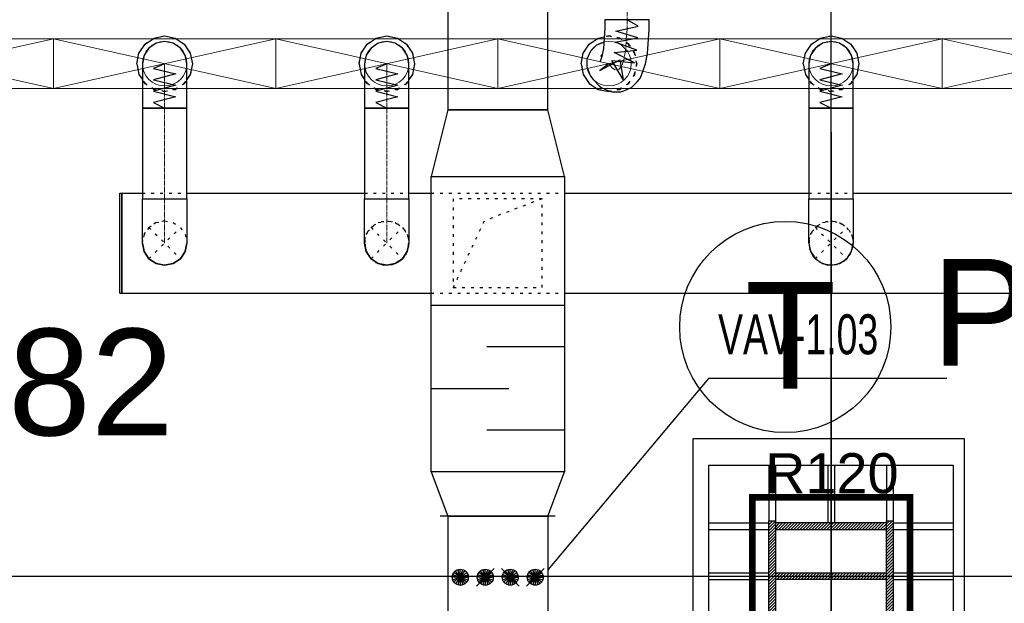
# Model space of a CAD drawing. Header units: centimetres. Extents: x -149939 to 48626, y -46000 to 152985.
# Tile 104 of 256: x -50192 to -45760, y 77978 to 80606. Entities that reach past the tile are written whole.
import ezdxf

# ---------------------------------------------------------------- set-up
doc = ezdxf.new("R2010")
doc.units = ezdxf.units.CM
doc.header["$LTSCALE"] = 50
for name, pattern in [('CADVENT_CENTERLINE', [9.9, 7.4, -1, 0.5, -1]), ('CADVENT_HIDDEN', [0.8, 0.25, -0.55]), ('Osie rzutów$0$DASHDOT2', [12.7, 6.35, -3.175, 0, -3.175])]:
    doc.linetypes.add(name, pattern=pattern)
for name, color, linetype in [('01-103-Went PP_poziom-0_5$0$L_Nawiew', 7, 'Continuous'), ('bgde-nawiewDETAILS', 1, 'Continuous'), ('bgde-nawiewEXP', 7, 'Continuous'), ('bgde-nawiewHIDDEN', 250, 'Continuous'), ('bgde_redukcja', 250, 'Continuous'), ('bgde_tlumik', 7, 'Continuous'), ('bgde_VAV', 7, 'Continuous'), ('Kondygnacja  -0_5$0$ARCH_INFO_ODPORNOŚĆ OGNIOWA', 8, 'Continuous'), ('Kondygnacja  -0_5$0$ARCH_KONSTRUKCJA_NIEWIDOCZNA', 8, 'Continuous'), ('Kondygnacja  -0_5$0$ARCH_OKŁADZINA', 8, 'Continuous'), ('Kondygnacja  -0_5$0$ARCH_SŁUPY', 8, 'Continuous'), ('Osie rzutów$0$ARCH_INFO_OSIE_IST', 8, 'Osie rzutów$0$DASHDOT2'), ('Osie rzutów$0$ARCH_INFO_OSIE_OPISY_IST', 8, 'Continuous')]:
    doc.layers.add(name, color=color, linetype=linetype)
for name, color, linetype, lineweight in [('bgde-nawiewCEN', 7, 'Continuous', 13), ('bgde_nawiewnik', 11, 'Continuous', 5), ('RFCU', 6, 'Continuous', 30)]:
    doc.layers.add(name, color=color, linetype=linetype, lineweight=lineweight)
doc.styles.add('Arial', font='ARIAL.TTF')
doc.styles.add('Kondygnacja  -0_5$0$Arial', font='ARIAL.TTF')
pattern_1 = [(135, (5000, -9860), (-0.67351921, -0.67351921), [])]

# ---------------------------------------------------------------- blocks, each defined once
blk = doc.blocks.new('Osie rzutów')
at = {"layer": 'Osie rzutów$0$ARCH_INFO_OSIE_IST', "ltscale": 10}
for p, q in [((7460, 12255), (7460, 15006.6)), ((7460, 12510), (7460, 4623.26)), ((4436.04, 12310), (13655, 12310))]:
    blk.add_line(p, q, dxfattribs=at)
blk = doc.blocks.new('Kondygnacja  -0_5$0$słup 100x110')
at = {"layer": 'Kondygnacja  -0_5$0$ARCH_SŁUPY', "lineweight": 30}
h = blk.add_hatch(dxfattribs=at)
h.set_pattern_fill('ANSI31', color=256, scale=0.3, angle=90, style=0)
h.set_pattern_definition(pattern_1)
h.paths.add_polyline_path([(25, 25), (25, 28), (-25, 28), (-25, 25)])
h = blk.add_hatch(dxfattribs=at)
h.set_pattern_fill('ANSI31', color=256, scale=0.3, angle=90, style=0)
h.set_pattern_definition(pattern_1)
h.paths.add_polyline_path([(-21, 25), (-24, 25), (-24, -25), (-21, -25)])
h = blk.add_hatch(dxfattribs=at)
h.set_pattern_fill('ANSI31', color=256, scale=0.3, angle=90, style=0)
h.set_pattern_definition(pattern_1)
h.paths.add_polyline_path([(1.5, 25), (-1.5, 25), (-1.5, -25), (1.5, -25)])
h = blk.add_hatch(dxfattribs=at)
h.set_pattern_fill('ANSI31', color=256, scale=0.3, angle=90, style=0)
h.set_pattern_definition(pattern_1)
h.paths.add_polyline_path([(24, 25), (21, 25), (21, -25), (24, -25)])
h = blk.add_hatch(dxfattribs=at)
h.set_pattern_fill('ANSI31', color=256, scale=0.3, angle=90, style=0)
h.set_pattern_definition(pattern_1)
h.paths.add_polyline_path([(25, -28), (25, -25), (-25, -25), (-25, -28)])
at = {"layer": 'Kondygnacja  -0_5$0$ARCH_KONSTRUKCJA_NIEWIDOCZNA'}
blk.add_lwpolyline([(-50, 55), (50, 55), (50, -55), (-50, -55)], close=True, dxfattribs=at)
for points in [[(-24, 28), (-24, 55)], [(-21, 28), (-21, 55)], [(-1.5, 28), (-1.5, 55)], [(1.5, 28), (1.5, 55)], [(21, 28), (21, 55)], [(24, 28), (24, 55)], [(-50, 28), (-25, 28)], [(25, 28), (50, 28)], [(-50, 25), (-25, 25)], [(25, 25), (50, 25)], [(-50, 1.5), (-24, 1.5)], [(24, 1.49), (50, 1.49)], [(-50, -1.5), (-24, -1.5)], [(24, -1.5), (50, -1.5)], [(-50, -25), (-25, -25)], [(25, -25), (50, -25)], [(-50, -28), (-25, -28)], [(-24, -55), (-24, -28)], [(-21, -55), (-21, -28)], [(-1.5, -55), (-1.5, -28)], [(1.5, -55), (1.5, -28)], [(21, -55), (21, -28)], [(24, -55), (24, -28)], [(25, -28), (50, -28)]]:
    blk.add_lwpolyline(points, dxfattribs=at)
at = {"layer": 'Kondygnacja  -0_5$0$ARCH_SŁUPY', "lineweight": 30}
for p, q in [((-1.5, -25), (-1.5, 25)), ((1.5, 25), (1.5, -25))]:
    blk.add_line(p, q, dxfattribs=at)
at = {"layer": 'Kondygnacja  -0_5$0$ARCH_SŁUPY', "const_width": 3}
blk.add_lwpolyline([(-35.5, -35.5), (-35.5, 35.5), (32, 35.5), (32, -35.5)], close=True, dxfattribs=at)
at = {"layer": 'Kondygnacja  -0_5$0$ARCH_SŁUPY', "lineweight": 30}
for points in [[(-25, 25), (-25, 28), (25, 28), (25, 25)], [(-25, -28), (-25, -25), (25, -25), (25, -28)]]:
    blk.add_lwpolyline(points, close=True, dxfattribs=at)
for points in [[(-24, 25), (-24, -25)], [(-21, -25), (-21, 25)], [(21, 25), (21, -25)], [(24, -25), (24, 25)]]:
    blk.add_lwpolyline(points, dxfattribs=at)
blk = doc.blocks.new('03')
at = {"layer": 'bgde_redukcja', "color": 3}
blk.add_line((-48265.2, 78370.7), (-47815.2, 78370.7), dxfattribs=at)
at = {"layer": 'bgde_VAV', "color": 3, "linetype": 'Continuous', "lineweight": -2}
for p, q in [((-48265.2, 78370.7), (-48298.9, 78370.7)), ((-47815.2, 78370.7), (-48265.2, 78370.7)), ((-47781.4, 78370.7), (-47815.2, 78370.7)), ((-48298.9, 77820.7), (-48265.2, 77820.7)), ((-48265.2, 77820.7), (-47815.2, 77820.7)), ((-47815.2, 77820.7), (-47781.4, 77820.7))]:
    blk.add_line(p, q, dxfattribs=at)
at = {"layer": 'bgde_VAV', "color": 3, "linetype": 'ByBlock', "lineweight": -2}
for p, q in [((-48265.2, 78370.7), (-48265.2, 77820.7)), ((-47815.2, 78370.7), (-47815.2, 77820.7))]:
    blk.add_line(p, q, dxfattribs=at)
at = {"layer": 'bgde_VAV', "color": 3, "linetype": 'Continuous', "lineweight": -3}
for p, q in [((-48208.9, 78095.7), (-48243.2, 78106.8)), ((-48208.9, 78095.7), (-48238, 78116.9)), ((-48208.9, 78095.7), (-48230.1, 78124.8)), ((-48208.9, 78095.7), (-48220, 78129.9)), ((-48208.9, 78095.7), (-48208.9, 78131.7)), ((-48208.9, 78095.7), (-48197.8, 78129.9)), ((-48208.9, 78095.7), (-48187.8, 78124.8)), ((-48208.9, 78095.7), (-48179.8, 78116.9)), ((-48208.9, 78095.7), (-48174.7, 78106.8)), ((-48056.6, 78135.5), (-48136.2, 78055.9)), ((-48096.4, 78095.7), (-48130.7, 78106.8)), ((-48096.4, 78095.7), (-48125.5, 78116.9)), ((-48096.4, 78095.7), (-48117.6, 78124.8)), ((-48096.4, 78095.7), (-48107.5, 78129.9)), ((-48096.4, 78095.7), (-48096.4, 78131.7)), ((-48096.4, 78095.7), (-48085.3, 78129.9)), ((-48096.4, 78095.7), (-48075.3, 78124.8)), ((-48096.4, 78095.7), (-48067.3, 78116.9)), ((-48096.4, 78095.7), (-48062.2, 78106.8)), ((-47944.1, 78055.9), (-48023.7, 78135.5)), ((-47983.9, 78095.7), (-48018.2, 78106.8)), ((-47983.9, 78095.7), (-48013, 78116.9)), ((-47983.9, 78095.7), (-48005.1, 78124.8)), ((-47983.9, 78095.7), (-47995, 78129.9)), ((-47983.9, 78095.7), (-47983.9, 78131.7)), ((-47983.9, 78095.7), (-47972.8, 78129.9)), ((-47983.9, 78095.7), (-47962.8, 78124.8)), ((-47983.9, 78095.7), (-47954.8, 78116.9)), ((-47983.9, 78095.7), (-47949.7, 78106.8)), ((-47831.6, 78135.5), (-47911.2, 78055.9)), ((-47871.4, 78095.7), (-47905.7, 78106.8)), ((-47871.4, 78095.7), (-47900.5, 78116.9)), ((-47871.4, 78095.7), (-47892.6, 78124.8)), ((-47871.4, 78095.7), (-47882.5, 78129.9)), ((-47871.4, 78095.7), (-47871.4, 78131.7)), ((-47871.4, 78095.7), (-47860.3, 78129.9)), ((-47871.4, 78095.7), (-47850.3, 78124.8)), ((-47871.4, 78095.7), (-47842.3, 78116.9)), ((-47871.4, 78095.7), (-47837.2, 78106.8)), ((-48208.9, 78095.7), (-48244.9, 78095.7)), ((-48208.9, 78095.7), (-48243.2, 78084.6)), ((-48208.9, 78095.7), (-48238, 78074.5)), ((-48208.9, 78095.7), (-48230.1, 78066.6)), ((-48208.9, 78095.7), (-48220, 78061.5)), ((-48208.9, 78095.7), (-48174.7, 78084.6)), ((-48208.9, 78095.7), (-48179.8, 78074.5)), ((-48208.9, 78095.7), (-48187.8, 78066.6)), ((-48208.9, 78095.7), (-48197.8, 78061.5)), ((-48208.9, 78095.7), (-48208.9, 78059.7)), ((-48208.9, 78095.7), (-48172.9, 78095.7)), ((-48096.4, 78095.7), (-48132.4, 78095.7)), ((-48096.4, 78095.7), (-48130.7, 78084.6)), ((-48096.4, 78095.7), (-48125.5, 78074.5)), ((-48096.4, 78095.7), (-48117.6, 78066.6)), ((-48096.4, 78095.7), (-48107.5, 78061.5)), ((-48096.4, 78095.7), (-48062.2, 78084.6)), ((-48096.4, 78095.7), (-48067.3, 78074.5)), ((-48096.4, 78095.7), (-48075.3, 78066.6)), ((-48096.4, 78095.7), (-48085.3, 78061.5)), ((-48096.4, 78095.7), (-48096.4, 78059.7)), ((-48096.4, 78095.7), (-48060.4, 78095.7)), ((-47983.9, 78095.7), (-48019.9, 78095.7)), ((-47983.9, 78095.7), (-48018.2, 78084.6)), ((-47983.9, 78095.7), (-48013, 78074.5)), ((-47983.9, 78095.7), (-48005.1, 78066.6)), ((-47983.9, 78095.7), (-47995, 78061.5)), ((-47983.9, 78095.7), (-47949.7, 78084.6)), ((-47983.9, 78095.7), (-47954.8, 78074.5)), ((-47983.9, 78095.7), (-47962.8, 78066.6)), ((-47983.9, 78095.7), (-47972.8, 78061.5)), ((-47983.9, 78095.7), (-47983.9, 78059.7)), ((-47983.9, 78095.7), (-47947.9, 78095.7)), ((-47871.4, 78095.7), (-47907.4, 78095.7)), ((-47871.4, 78095.7), (-47905.7, 78084.6)), ((-47871.4, 78095.7), (-47900.5, 78074.5)), ((-47871.4, 78095.7), (-47892.6, 78066.6)), ((-47871.4, 78095.7), (-47882.5, 78061.5)), ((-47871.4, 78095.7), (-47837.2, 78084.6)), ((-47871.4, 78095.7), (-47842.3, 78074.5)), ((-47871.4, 78095.7), (-47850.3, 78066.6)), ((-47871.4, 78095.7), (-47860.3, 78061.5)), ((-47871.4, 78095.7), (-47871.4, 78059.7)), ((-47871.4, 78095.7), (-47835.4, 78095.7))]:
    blk.add_line(p, q, dxfattribs=at)
for centre in [(-48208.9, 78095.7), (-48096.4, 78095.7), (-47983.9, 78095.7), (-47871.4, 78095.7)]:
    blk.add_ellipse(centre, major_axis=(0, 36), ratio=1, start_param=-1.570796, end_param=4.712389, dxfattribs=at)
blk = doc.blocks.new('A$C066D7839')
at = {"layer": 'bgde_nawiewnik', "color": 7}
for p, q in [((-50, -11.15), (-50, 11.15)), ((-50, 11.15), (50, 11.15)), ((-50, -11.15), (50, 11.15)), ((50, -11.15), (-50, 11.15)), ((50, 11.15), (50, -11.15)), ((50, -11.15), (-50, -11.15))]:
    blk.add_line(p, q, dxfattribs=at)
blk.add_circle((0, 0), 10, dxfattribs=at)
blk = doc.blocks.new('t3')
at = {"layer": 'bgde_tlumik'}
for p, q in [((-47740.2, 79133.2), (-48090.2, 79133.2)), ((-48340.2, 78945.7), (-47990.2, 78945.7)), ((-47740.2, 78758.2), (-48090.2, 78758.2))]:
    blk.add_line(p, q, dxfattribs=at)
blk.add_lwpolyline([(-47740.2, 78570.7), (-48340.2, 78570.7), (-48340.2, 79320.7), (-47740.2, 79320.7)], close=True, dxfattribs=at)

msp = doc.modelspace()

# ---------------------------------------------------------------- linework, layer by layer
at = {"layer": 'bgde-nawiewCEN', "linetype": 'CADVENT_CENTERLINE', "ltscale": 0.06}
for p, q in [((-47458.102, 81655.114, 359.822), (-47458.102, 80605.742, 359.822)), ((-47458.102, 80605.742, 359.822), (-47458.102, 80565.402, 359.822)), ((-47458.102, 80565.402, 359.822), (-47465.233, 80465.246, 359.822)), ((-47465.233, 80465.246, 359.822), (-47473.039, 80423.519, 359.822)), ((-49539.917, 80406.384, 359.822), (-49539.917, 80407.586, 359.822)), ((-49539.917, 80403.529, 359.822), (-49539.917, 80406.384, 359.822)), ((-48539.917, 80406.384, 359.822), (-48539.917, 80407.586, 359.822)), ((-48539.917, 80403.529, 359.822), (-48539.917, 80406.384, 359.822)), ((-47532.787, 80397.472, 359.822), (-47539.917, 80407.586, 359.822)), ((-47473.039, 80423.519, 359.822), (-47482.69, 80397.103, 359.822)), ((-46539.917, 80406.384, 359.822), (-46539.917, 80407.586, 359.822)), ((-46539.917, 80403.529, 359.822), (-46539.917, 80406.384, 359.822)), ((-49539.917, 80397.969, 359.822), (-49539.917, 80403.529, 359.822)), ((-49539.917, 80388.803, 359.822), (-49539.917, 80397.969, 359.822)), ((-49539.917, 80375.129, 359.822), (-49539.917, 80388.803, 359.822)), ((-49539.917, 80356.045, 359.822), (-49539.917, 80375.129, 359.822)), ((-48539.917, 80397.969, 359.822), (-48539.917, 80403.529, 359.822)), ((-48539.917, 80388.803, 359.822), (-48539.917, 80397.969, 359.822)), ((-48539.917, 80375.129, 359.822), (-48539.917, 80388.803, 359.822)), ((-48539.917, 80356.045, 359.822), (-48539.917, 80375.129, 359.822)), ((-47524.98, 80388.996, 359.822), (-47532.787, 80397.472, 359.822)), ((-47515.33, 80381.944, 359.822), (-47524.98, 80388.996, 359.822)), ((-47504.573, 80379.093, 359.822), (-47515.33, 80381.944, 359.822)), ((-47493.447, 80383.22, 359.822), (-47504.573, 80379.093, 359.822)), ((-47482.69, 80397.103, 359.822), (-47493.447, 80383.22, 359.822)), ((-46539.917, 80397.969, 359.822), (-46539.917, 80403.529, 359.822)), ((-46539.917, 80388.803, 359.822), (-46539.917, 80397.969, 359.822)), ((-46539.917, 80375.129, 359.822), (-46539.917, 80388.803, 359.822)), ((-46539.917, 80356.045, 359.822), (-46539.917, 80375.129, 359.822)), ((-49539.917, 80330.651, 359.822), (-49539.917, 80356.045, 359.822)), ((-49539.917, 80298.044, 359.822), (-49539.917, 80330.651, 359.822)), ((-48539.917, 80330.651, 359.822), (-48539.917, 80356.045, 359.822)), ((-48539.917, 80298.044, 359.822), (-48539.917, 80330.651, 359.822)), ((-46539.917, 80330.651, 359.822), (-46539.917, 80356.045, 359.822)), ((-46539.917, 80298.044, 359.822), (-46539.917, 80330.651, 359.822)), ((-49539.917, 80232.454, 359.822), (-49539.917, 80298.044, 359.822)), ((-48539.917, 80232.454, 359.822), (-48539.917, 80298.044, 359.822)), ((-46539.917, 80232.454, 359.822), (-46539.917, 80298.044, 359.822)), ((-49539.917, 80207.586, 359.822), (-49539.917, 80232.454, 359.822)), ((-48539.917, 80207.586, 359.822), (-48539.917, 80232.454, 359.822)), ((-46539.917, 80207.586, 359.822), (-46539.917, 80232.454, 359.822)), ((-49539.917, 79800.007), (-49539.917, 80207.586, 359.822)), ((-48539.917, 79800.007), (-48539.917, 80207.586, 359.822)), ((-46539.917, 79800.007), (-46539.917, 80207.586, 359.822)), ((-49539.917, 79800.007), (-49539.919, 79600.007)), ((-48539.917, 79800.007), (-48539.917, 79600.007)), ((-46539.917, 79800.007), (-46539.917, 79600.007)), ((-49539.919, 79600.007), (-49539.919, 79600.007)), ((-49539.919, 79600.007), (-49539.919, 79600.007))]:
    msp.add_line(p, q, dxfattribs=at)
at = {"layer": 'bgde-nawiewDETAILS', "linetype": 'CADVENT_HIDDEN', "extrusion": (0, 1, 0)}
for p in [(-47840.653, 79800.007), (-48240.653, 79400.007)]:
    msp.add_line(p, (-48100.653, 79700.007), dxfattribs=at)
at = {"layer": 'bgde-nawiewDETAILS', "linetype": 'CADVENT_HIDDEN'}
for p, q in [((-49610.63, 79529.297), (-49469.208, 79670.718)), ((-49610.63, 79670.718), (-49469.208, 79529.297)), ((-48610.628, 79529.297), (-48469.207, 79670.718)), ((-48610.628, 79670.718), (-48469.207, 79529.297)), ((-46610.628, 79529.297), (-46469.207, 79670.718)), ((-46610.628, 79670.718), (-46469.207, 79529.297))]:
    msp.add_line(p, q, dxfattribs=at)
at = {"layer": 'bgde-nawiewEXP', "linetype": 'Continuous'}
for points in [[(-48265.168, 80199.99), (-47815.168, 80199.99), (-47815.168, 81599.314), (-48265.168, 81599.314)], [(-49639.917, 79800.007), (-49439.917, 79800.007), (-49439.917, 80207.586), (-49639.917, 80207.586)], [(-48639.917, 79600.007), (-48639.917, 79800.007), (-48439.917, 79800.007), (-48439.917, 80207.586), (-48639.917, 80207.586), (-48639.917, 79800.007), (-48439.917, 79800.007), (-48439.917, 79600.007), (-48447.529, 79561.739), (-48469.207, 79529.297), (-48501.649, 79507.619), (-48539.917, 79500.007), (-48578.186, 79507.619), (-48610.628, 79529.297), (-48632.305, 79561.739)], [(-46639.917, 79800.007), (-46439.917, 79800.007), (-46439.917, 80207.586), (-46639.917, 80207.586)], [(-49639.919, 79600.007), (-49639.919, 79600.011)], [(-49639.919, 79600.007), (-49632.307, 79561.739), (-49632.307, 79561.739)], [(-48265.166, 78370.702), (-47815.166, 78370.702), (-47740.168, 78570.702), (-48340.165, 78570.702)]]:
    msp.add_lwpolyline(points, close=True, dxfattribs=at)
at = {"layer": 'bgde-nawiewEXP', "linetype": 'Continuous', "elevation": 359.822}
for points in [[(-47638.396, 80390.208), (-47624.249, 80353.845), (-47617.055, 80343.64), (-47609.016, 80334.912), (-47582.276, 80307.043), (-47572.128, 80299.628), (-47536.729, 80284.282), (-47524.796, 80281.119), (-47486.276, 80280.678), (-47472.859, 80285.655), (-47437.607, 80300.017), (-47410.855, 80327.047), (-47397.961, 80343.688), (-47385.364, 80377.229), (-47374.709, 80406.393), (-47365.774, 80454.15), (-47358.102, 80561.915), (-47358.102, 80605.742), (-47558.102, 80605.742), (-47558.102, 80568.888), (-47564.691, 80476.343), (-47571.369, 80440.645), (-47580.016, 80416.977)], [(-49664.917, 80407.586), (-49655.402, 80455.421), (-49628.306, 80495.974), (-49587.753, 80523.071), (-49539.917, 80532.586), (-49492.082, 80523.071), (-49451.529, 80495.974), (-49424.432, 80455.421), (-49414.917, 80407.586), (-49424.432, 80359.75), (-49439.917, 80336.575)], [(-48664.917, 80407.586), (-48655.402, 80455.421), (-48628.306, 80495.974), (-48587.753, 80523.071), (-48539.917, 80532.586), (-48492.082, 80523.071), (-48451.529, 80495.974), (-48424.432, 80455.421), (-48414.917, 80407.586), (-48424.432, 80359.75), (-48439.917, 80336.575)], [(-47664.917, 80407.586), (-47655.402, 80455.421), (-47628.306, 80495.974), (-47587.753, 80523.071), (-47560.985, 80528.395)], [(-47638.396, 80390.208), (-47637.55, 80429.217), (-47621.84, 80464.933), (-47593.658, 80491.918), (-47562.725, 80503.952)], [(-46664.917, 80407.586), (-46655.402, 80455.421), (-46628.306, 80495.974), (-46587.753, 80523.071), (-46539.917, 80532.586), (-46492.082, 80523.071), (-46451.529, 80495.974), (-46424.432, 80455.421), (-46414.917, 80407.586), (-46424.432, 80359.75), (-46439.917, 80336.575)], [(-49664.917, 80407.586), (-49655.402, 80359.75), (-49639.917, 80336.575)], [(-48664.917, 80407.586), (-48655.402, 80359.75), (-48639.917, 80336.575)], [(-47664.917, 80407.586), (-47655.402, 80359.75), (-47628.306, 80319.197), (-47587.753, 80292.101), (-47539.917, 80282.586), (-47534.439, 80283.675)], [(-47576.039, 80439.393), (-47570.192, 80446.939)], [(-46664.917, 80407.586), (-46655.402, 80359.75), (-46639.917, 80336.575)]]:
    msp.add_lwpolyline(points, dxfattribs=at)
at = {"layer": 'bgde-nawiewEXP', "elevation": 359.822}
for points in [[(-47539.917, 80407.586), (-47580.053, 80377.52), (-47490.709, 80425.402), (-47475.082, 80336.032), (-47526.467, 80421.332), (-47424.308, 80412.244), (-47516.952, 80457.397), (-47414.371, 80469.205), (-47511.409, 80504.953), (-47409.99, 80524.103), (-47508.851, 80553.943), (-47408.304, 80577.281), (-47458.102, 80605.742)], [(-49539.917, 80407.586), (-49589.917, 80386.718), (-49489.917, 80361.373), (-49589.917, 80335.689), (-49489.917, 80310.574), (-49589.917, 80284.479), (-49489.917, 80258.927), (-49589.917, 80233.637), (-49539.917, 80207.586)], [(-48539.917, 80407.586), (-48589.917, 80386.718), (-48489.917, 80361.373), (-48589.917, 80335.689), (-48489.917, 80310.574), (-48589.917, 80284.479), (-48489.917, 80258.927), (-48589.917, 80233.637), (-48539.917, 80207.586)], [(-46539.917, 80407.586), (-46589.917, 80386.718), (-46489.917, 80361.373), (-46589.917, 80335.689), (-46489.917, 80310.574), (-46589.917, 80284.479), (-46489.917, 80258.927), (-46589.917, 80233.637), (-46539.917, 80207.586)]]:
    msp.add_lwpolyline(points, dxfattribs=at)
at = {"layer": 'bgde-nawiewEXP', "linetype": 'Continuous', "elevation": 359.822}
for points in [[(-49639.917, 80403.529), (-49639.917, 80207.586), (-49439.917, 80207.586), (-49439.917, 80407.586), (-49447.529, 80445.854), (-49469.207, 80478.296), (-49501.649, 80499.974), (-49539.917, 80507.586), (-49578.186, 80499.974), (-49610.628, 80478.296), (-49632.305, 80445.854), (-49639.917, 80407.586), (-49639.917, 80406.384)], [(-48639.917, 80406.384), (-48639.917, 80207.586), (-48439.917, 80207.586), (-48439.917, 80407.586), (-48447.529, 80445.854), (-48469.207, 80478.296), (-48501.649, 80499.974), (-48539.917, 80507.586), (-48578.186, 80499.974), (-48610.628, 80478.296), (-48632.305, 80445.854), (-48639.917, 80407.586)], [(-46639.917, 80403.529), (-46639.917, 80207.586), (-46439.917, 80207.586), (-46439.917, 80407.586), (-46447.529, 80445.854), (-46469.207, 80478.296), (-46501.649, 80499.974), (-46539.917, 80507.586), (-46578.186, 80499.974), (-46610.628, 80478.296), (-46632.305, 80445.854), (-46639.917, 80407.586), (-46639.917, 80406.384)]]:
    msp.add_lwpolyline(points, close=True, dxfattribs=at)
at = {"layer": 'bgde-nawiewEXP', "linetype": 'Continuous'}
for points in [[(-48340.168, 78570.702), (-48340.168, 79899.99), (-47740.168, 79899.99), (-47815.168, 80199.99), (-48265.168, 80199.99), (-48340.168, 79899.99), (-47740.168, 79899.99), (-47740.168, 78570.702)], [(-49742.107, 79375.007), (-49732.107, 79375.007), (-49732.107, 79825.007), (-49639.917, 79825.007)], [(-49742.107, 79375.007), (-49742.107, 79825.007), (-49732.107, 79825.007), (-49732.107, 79375.007), (-48340.168, 79375.007)], [(-49639.919, 79600.007), (-49632.307, 79561.739), (-49632.307, 79561.739), (-49610.63, 79529.297), (-49610.63, 79529.297), (-49632.307, 79561.739), (-49610.63, 79529.297), (-49610.63, 79529.297), (-49578.188, 79507.619), (-49578.188, 79507.619), (-49610.63, 79529.297), (-49578.188, 79507.619), (-49578.188, 79507.619), (-49539.919, 79500.007), (-49578.188, 79507.619), (-49539.919, 79500.007), (-49539.919, 79500.007), (-49539.919, 79500.007), (-49539.919, 79500.007), (-49539.919, 79500.007), (-49578.187, 79507.619), (-49610.629, 79529.297), (-49632.306, 79561.739), (-49639.919, 79600.007), (-49639.917, 79800.007), (-49439.917, 79800.007), (-49439.919, 79600.007), (-49447.531, 79561.739), (-49469.208, 79529.297), (-49501.65, 79507.619), (-49539.919, 79500.007), (-49578.187, 79507.619), (-49610.629, 79529.297), (-49632.306, 79561.739), (-49639.919, 79600.007)], [(-49439.917, 79825.007), (-48639.917, 79825.007)], [(-48439.917, 79825.007), (-48340.168, 79825.007)], [(-47740.168, 79375.007), (-36370.492, 79375.007), (-36370.492, 79825.007), (-36439.917, 79825.007)], [(-47740.168, 79825.007), (-46639.917, 79825.007)], [(-46639.917, 79600.007), (-46639.917, 79800.007), (-46439.917, 79800.007), (-46439.917, 79600.007), (-46441.906, 79590.008)], [(-46439.917, 79825.007), (-45639.917, 79825.007)], [(-49639.919, 79600.007), (-49639.919, 79600.011)], [(-49539.919, 79500.007), (-49501.65, 79507.619), (-49469.208, 79529.297), (-49447.531, 79561.739), (-49439.919, 79600.007)], [(-49469.207, 79529.3), (-49447.531, 79561.739), (-49439.92, 79600.004)], [(-48639.917, 79600.007), (-48632.305, 79561.739), (-48620.624, 79544.256)], [(-48637.885, 79595.1), (-48636.508, 79574.119), (-48619.249, 79539.126), (-48612.105, 79532.862)], [(-48477.107, 79524.018), (-48469.207, 79529.297), (-48447.529, 79561.739), (-48443.427, 79582.361)], [(-48467.174, 79534.204), (-48453.311, 79550.013), (-48440.772, 79586.961), (-48441.394, 79596.442)], [(-48441.771, 79590.688), (-48439.917, 79600.007)], [(-46639.917, 79600.007), (-46632.305, 79561.739), (-46621.122, 79545.002)], [(-46639.917, 79600.007), (-46632.305, 79561.739), (-46610.628, 79529.297), (-46616.292, 79537.773)], [(-46637.874, 79595.073), (-46636.734, 79574.976), (-46619.785, 79539.831), (-46612.179, 79533.042)], [(-46469.207, 79529.297), (-46447.529, 79561.739), (-46439.917, 79600.007)], [(-46469.207, 79529.297), (-46447.529, 79561.739), (-46443.602, 79581.482)], [(-46467.163, 79534.231), (-46453.758, 79549.248), (-46440.891, 79586.083), (-46441.469, 79596.262)], [(-49539.918, 79500.008), (-49501.651, 79507.619), (-49469.21, 79529.296)], [(-48615.907, 79537.197), (-48610.628, 79529.297), (-48578.186, 79507.619), (-48557.563, 79503.517)], [(-48605.721, 79527.264), (-48589.912, 79513.402), (-48552.963, 79500.862), (-48543.482, 79501.484)], [(-48549.236, 79501.861), (-48539.917, 79500.007), (-48501.649, 79507.619), (-48484.166, 79519.301)], [(-48535.01, 79502.04), (-48514.029, 79503.416), (-48479.036, 79520.676), (-48472.772, 79527.82)], [(-46610.628, 79529.297), (-46578.186, 79507.619), (-46558.442, 79503.692)], [(-46610.628, 79529.297), (-46578.186, 79507.619), (-46539.917, 79500.007), (-46549.916, 79501.996)], [(-46605.694, 79527.253), (-46590.677, 79513.848), (-46553.841, 79500.981), (-46543.663, 79501.559)], [(-46539.917, 79500.007), (-46501.649, 79507.619), (-46469.207, 79529.297), (-46477.683, 79523.633)], [(-46539.917, 79500.007), (-46501.649, 79507.619), (-46484.911, 79518.803)], [(-46534.983, 79502.051), (-46514.886, 79503.191), (-46479.741, 79520.14), (-46472.952, 79527.745)]]:
    msp.add_lwpolyline(points, dxfattribs=at)
at = {"layer": 'bgde-nawiewHIDDEN', "linetype": 'CADVENT_HIDDEN', "elevation": 359.822}
for points in [[(-49664.917, 80407.586), (-49655.402, 80455.421), (-49628.306, 80495.974), (-49587.753, 80523.071), (-49539.917, 80532.586), (-49492.082, 80523.071), (-49451.529, 80495.974), (-49424.432, 80455.421), (-49414.917, 80407.586), (-49424.432, 80359.75), (-49451.529, 80319.197), (-49492.082, 80292.101), (-49539.917, 80282.586), (-49587.753, 80292.101), (-49628.306, 80319.197), (-49587.753, 80292.101), (-49539.917, 80282.586), (-49492.082, 80292.101), (-49451.529, 80319.197), (-49439.917, 80336.575)], [(-48664.917, 80407.586), (-48655.402, 80455.421), (-48628.306, 80495.974), (-48587.753, 80523.071), (-48539.917, 80532.586), (-48492.082, 80523.071), (-48451.529, 80495.974), (-48424.432, 80455.421), (-48414.917, 80407.586), (-48424.432, 80359.75), (-48451.529, 80319.197), (-48492.082, 80292.101), (-48539.917, 80282.586), (-48587.753, 80292.101), (-48628.306, 80319.197), (-48587.753, 80292.101), (-48539.917, 80282.586), (-48492.082, 80292.101), (-48451.529, 80319.197), (-48439.917, 80336.575)], [(-47664.917, 80407.586), (-47655.402, 80455.421), (-47628.306, 80495.974), (-47587.753, 80523.071), (-47539.917, 80532.586), (-47560.985, 80528.395)], [(-46664.917, 80407.586), (-46655.402, 80455.421), (-46628.306, 80495.974), (-46587.753, 80523.071), (-46539.917, 80532.586), (-46492.082, 80523.071), (-46451.529, 80495.974), (-46424.432, 80455.421), (-46414.917, 80407.586), (-46424.432, 80359.75), (-46451.529, 80319.197), (-46492.082, 80292.101), (-46539.917, 80282.586), (-46587.753, 80292.101), (-46628.306, 80319.197), (-46587.753, 80292.101), (-46539.917, 80282.586), (-46492.082, 80292.101), (-46451.529, 80319.197), (-46439.917, 80336.575)], [(-49664.917, 80407.586), (-49655.402, 80359.75), (-49628.306, 80319.197), (-49639.917, 80336.575)], [(-48664.917, 80407.586), (-48655.402, 80359.75), (-48628.306, 80319.197), (-48639.917, 80336.575)], [(-47664.917, 80407.586), (-47655.402, 80359.75), (-47628.306, 80319.197), (-47587.753, 80292.101), (-47539.917, 80282.586), (-47492.082, 80292.101), (-47534.439, 80283.675)], [(-46664.917, 80407.586), (-46655.402, 80359.75), (-46628.306, 80319.197), (-46639.917, 80336.575)]]:
    msp.add_lwpolyline(points, dxfattribs=at)
msp.add_lwpolyline([(-47539.917, 80532.586), (-47492.082, 80523.071), (-47451.529, 80495.974), (-47424.432, 80455.421), (-47414.917, 80407.586), (-47424.432, 80359.75), (-47451.529, 80319.197), (-47492.082, 80292.101), (-47451.529, 80319.197), (-47424.432, 80359.75), (-47414.917, 80407.586), (-47424.432, 80455.421), (-47451.529, 80495.974), (-47492.082, 80523.071)], close=True, dxfattribs=at)
at = {"layer": 'bgde-nawiewHIDDEN', "linetype": 'CADVENT_HIDDEN'}
for points in [[(-49639.917, 79825.007), (-49439.917, 79825.007)], [(-48639.917, 79825.007), (-48439.917, 79825.007)], [(-48340.168, 79825.007), (-47740.168, 79825.007)], [(-46639.917, 79825.007), (-46439.917, 79825.007)], [(-49639.919, 79600.007), (-49632.306, 79638.276), (-49610.629, 79670.718), (-49578.187, 79692.395), (-49539.919, 79700.007), (-49539.919, 79700.007), (-49578.188, 79692.395), (-49610.63, 79670.718), (-49632.307, 79638.276), (-49639.919, 79600.011)], [(-49639.919, 79600.011), (-49632.307, 79638.276), (-49610.63, 79670.718), (-49578.188, 79692.395), (-49539.919, 79700.007), (-49539.919, 79700.007)], [(-49639.919, 79600.011), (-49632.307, 79638.276), (-49610.63, 79670.718), (-49578.188, 79692.395), (-49539.919, 79700.007)], [(-49539.919, 79700.007), (-49578.188, 79692.395)], [(-49539.919, 79700.007), (-49501.651, 79692.395), (-49469.209, 79670.718), (-49447.531, 79638.276), (-49439.919, 79600.007), (-49439.92, 79600.004)], [(-49539.919, 79700.007), (-49501.65, 79692.395), (-49469.208, 79670.718), (-49447.531, 79638.276), (-49439.919, 79600.007)], [(-48639.917, 79600.007), (-48632.305, 79638.276), (-48610.628, 79670.718), (-48578.186, 79692.395), (-48539.917, 79700.007), (-48501.649, 79692.395), (-48469.207, 79670.718), (-48447.529, 79638.276), (-48439.917, 79600.007)], [(-48639.063, 79613.054), (-48626.523, 79650.002), (-48600.799, 79679.339), (-48565.805, 79696.598), (-48526.871, 79699.153), (-48489.923, 79686.613), (-48460.586, 79660.889), (-48443.326, 79625.896), (-48441.394, 79596.442)], [(-46639.917, 79600.007), (-46632.305, 79638.276), (-46610.628, 79670.718), (-46578.186, 79692.395), (-46539.917, 79700.007), (-46501.649, 79692.395), (-46469.207, 79670.718), (-46447.529, 79638.276), (-46439.917, 79600.007)], [(-46638.943, 79613.931), (-46626.077, 79650.767), (-46600.093, 79679.875), (-46564.949, 79696.824), (-46525.993, 79699.033), (-46489.158, 79686.167), (-46460.05, 79660.184), (-46443.101, 79625.039), (-46441.469, 79596.262)], [(-48639.063, 79613.054), (-48637.885, 79595.1)], [(-46638.943, 79613.931), (-46637.874, 79595.073)], [(-48443.427, 79582.361), (-48441.771, 79590.688)], [(-46443.602, 79581.482), (-46441.906, 79590.008)], [(-49469.21, 79529.296), (-49469.209, 79529.297), (-49469.207, 79529.3)], [(-48620.624, 79544.256), (-48615.907, 79537.197)], [(-48612.105, 79532.862), (-48605.721, 79527.264)], [(-48484.166, 79519.301), (-48477.107, 79524.018)], [(-48472.772, 79527.82), (-48467.174, 79534.204)], [(-46621.122, 79545.002), (-46616.292, 79537.773)], [(-46612.179, 79533.042), (-46605.694, 79527.253)], [(-46484.911, 79518.803), (-46477.683, 79523.633)], [(-46472.952, 79527.745), (-46467.163, 79534.231)], [(-49539.919, 79500.007), (-49539.918, 79500.008)], [(-48557.563, 79503.517), (-48549.236, 79501.861)], [(-48543.482, 79501.484), (-48535.01, 79502.04)], [(-46558.442, 79503.692), (-46549.916, 79501.996)], [(-46543.663, 79501.559), (-46534.983, 79502.051)], [(-48340.168, 79375.007), (-47740.168, 79375.007)]]:
    msp.add_lwpolyline(points, dxfattribs=at)
msp.add_lwpolyline([(-48240.653, 79400.007), (-47840.653, 79400.007), (-47840.653, 79800.007), (-48240.653, 79800.007)], close=True, dxfattribs=at)
at = {"layer": 'bgde_VAV'}
for p, q in [((-47091.57, 78991.068, 21.417), (-47815.167, 78129.73)), ((-46018.39, 78991.068, 21.417), (-47091.57, 78991.068, 21.417))]:
    msp.add_line(p, q, dxfattribs=at)
at = {"layer": 'Kondygnacja  -0_5$0$ARCH_OKŁADZINA'}
msp.add_lwpolyline([(-47160, 77355), (-47160, 78720), (-45940, 78720), (-45940, 77355)], dxfattribs=at)
at = {"layer": 'RFCU'}
msp.add_circle((-46746.005, 79222.197), 475.33, dxfattribs=at)

# ---------------------------------------------------------------- block references
at = {"layer": '01-103-Went PP_poziom-0_5$0$L_Nawiew', "xscale": 10, "yscale": 10, "zscale": 10}
for p in [(-50539.915, 80407.586), (-49539.915, 80407.586), (-48539.915, 80407.586), (-47539.915, 80407.586), (-46539.915, 80407.586), (-45539.915, 80407.586)]:
    msp.add_blockref('A$C066D7839', p, dxfattribs=at)
at = {"layer": 'bgde_redukcja'}
msp.add_blockref('03', (0, 0), dxfattribs=at)
at = {"layer": 'bgde_tlumik'}
msp.add_blockref('t3', (0, 0), dxfattribs=at)
at = {"layer": 'Kondygnacja  -0_5$0$ARCH_SŁUPY', "xscale": 10, "yscale": 10, "zscale": 10, "rotation": 270}
msp.add_blockref('Kondygnacja  -0_5$0$słup 100x110', (-46540, 78100), dxfattribs=at)
at = {"layer": 'Osie rzutów$0$ARCH_INFO_OSIE_OPISY_IST', "color": 30, "xscale": 10, "yscale": 10, "zscale": 10}
msp.add_blockref('Osie rzutów', (-121140, -45000), dxfattribs=at)

# ---------------------------------------------------------------- texts
at = {"layer": 'bgde_VAV', "width": 0.7}
msp.add_text('VAV-1.03', height=180, dxfattribs=at).set_placement((-47048.627, 79099.371, 1941.417))
at = {"layer": 'Kondygnacja  -0_5$0$ARCH_INFO_ODPORNOŚĆ OGNIOWA', "insert": (-46536.297, 78712.77), "char_height": 180, "width": 533.32525, "attachment_point": 5, "style": 'Kondygnacja  -0_5$0$Arial'}
msp.add_mtext('\\PR120', dxfattribs=at)
at = {"layer": 'RFCU', "char_height": 480, "width": 10742.22846, "attachment_point": 1, "style": 'Arial'}
for s, insert in [('PCT082', (-46088.109, 79528.545)), ('T', (-46927.512, 79424.751)), ('VAV-082', (-52182.711, 79214.515))]:
    msp.add_mtext(s, dxfattribs=dict(at, insert=insert))

doc.saveas('drawing.dxf')
